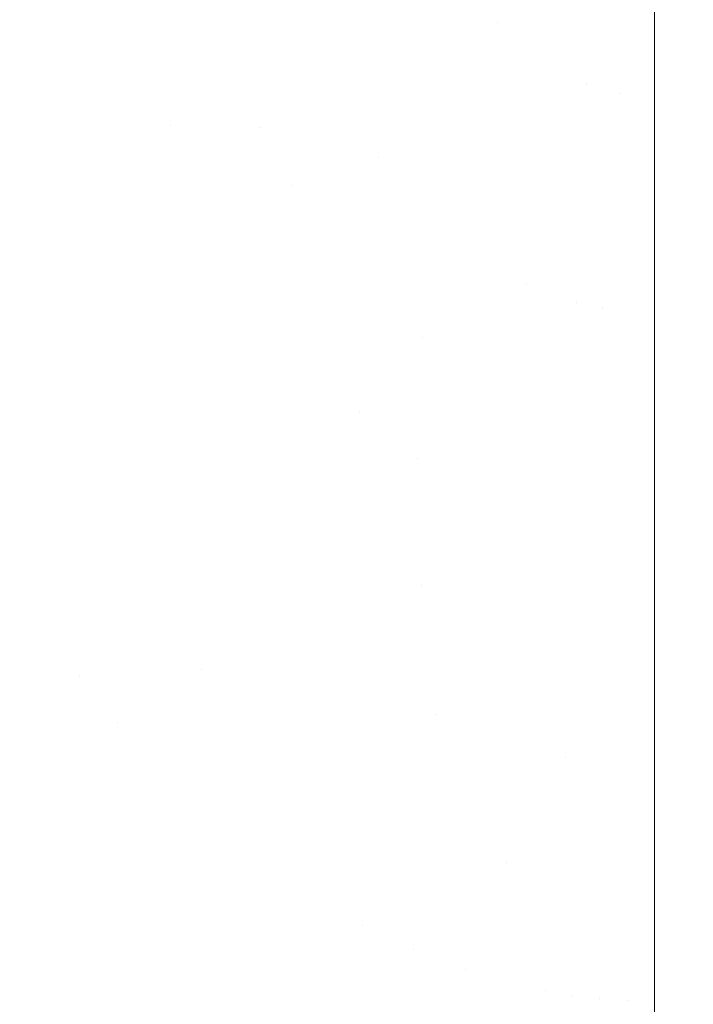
# Model space of a CAD drawing. Header units: centimetres. Extents: x -17.1 to 18.2, y 3.4 to 5.2.
# Tile 33 of 256: x -17.0302 to -17.0197, y 3.4797 to 3.495. Entities that reach past the tile are written whole.
import ezdxf

# ---------------------------------------------------------------- set-up
doc = ezdxf.new("R2010")
doc.units = ezdxf.units.CM
doc.header["$LTSCALE"] = 2.54
doc.layers.add('Lucido design-1', color=7, linetype='Continuous')

# ---------------------------------------------------------------- blocks, each defined once
blk = doc.blocks.new('Gruppo-4-1')
at = {"color": 7, "linetype": 'Continuous', "lineweight": 9}
for points, invisible_edges in [([(-17.021804, 3.495979, -1873.015399), (-17.021298, 3.497412, -1873.015464), (-17.02107, 3.497254, -1873.015464), (-17.021855, 3.494205, -1873.015306)], 15), ([(-17.021359, 3.493965, -1872.215722), (-17.020826, 3.497136, -1872.215564), (-17.021298, 3.497412, -1872.215564), (-17.021804, 3.495979, -1872.215629)], 15), ([(-17.020826, 3.497136, -1873.015464), (-17.021359, 3.493965, -1873.015306), (-17.021855, 3.494205, -1873.015306), (-17.02107, 3.497254, -1873.015464)], 15), ([(-17.020826, 3.497136, -1872.215564), (-17.021359, 3.493965, -1872.215722), (-17.020308, 3.49585, -1872.215609)], 11), ([(-17.020566, 3.497085, -1873.015451), (-17.02084, 3.493817, -1873.015306), (-17.021359, 3.493965, -1873.015306), (-17.020826, 3.497136, -1873.015464)], 15), ([(-17.020308, 3.49585, -1873.015419), (-17.02084, 3.493817, -1873.015306), (-17.020566, 3.497085, -1873.015451)], 11), ([(-17.027173, 3.495159, -1873.014847), (-17.028211, 3.494395, -1873.014629), (-17.028748, 3.496495, -1873.014629), (-17.02764, 3.496983, -1873.014847)], 15), ([(-17.02514, 3.496655, -1872.215844), (-17.02615, 3.495912, -1872.215997), (-17.025507, 3.494325, -1872.215997), (-17.024609, 3.495342, -1872.215844)], 15), ([(-17.024609, 3.495342, -1873.015184), (-17.025507, 3.494325, -1873.015031), (-17.02615, 3.495912, -1873.015031), (-17.02514, 3.496655, -1873.015184)], 15), ([(-17.021804, 3.495979, -1872.215629), (-17.022398, 3.496598, -1872.215629), (-17.023115, 3.495356, -1872.215722), (-17.022739, 3.494914, -1872.215722)], 15), ([(-17.022739, 3.494914, -1873.015306), (-17.023115, 3.495356, -1873.015306), (-17.022398, 3.496598, -1873.015399), (-17.021804, 3.495979, -1873.015399)], 15), ([(-17.029609, 3.494826, -1872.216652), (-17.028517, 3.495459, -1872.216399), (-17.028748, 3.496495, -1872.216399), (-17.029871, 3.496001, -1872.216652)], 15), ([(-17.029871, 3.496001, -1873.014377), (-17.028748, 3.496495, -1873.014629), (-17.028211, 3.494395, -1873.014629), (-17.029262, 3.493621, -1873.014377)], 15), ([(-17.023843, 3.494097, -1872.215844), (-17.023115, 3.495356, -1872.215722), (-17.023723, 3.496345, -1872.215722), (-17.024609, 3.495342, -1872.215844)], 15), ([(-17.024609, 3.495342, -1873.015184), (-17.023723, 3.496345, -1873.015306), (-17.023115, 3.495356, -1873.015306), (-17.023843, 3.494097, -1873.015184)], 15), ([(-17.029871, 3.496001, -1872.216652), (-17.031008, 3.4955, -1872.21694), (-17.030715, 3.494186, -1872.21694), (-17.029609, 3.494826, -1872.216652)], 15), ([(-17.030715, 3.494186, -1873.014088), (-17.031008, 3.4955, -1873.014088), (-17.029871, 3.496001, -1873.014377), (-17.029262, 3.493621, -1873.014377)], 15), ([(-17.022739, 3.494914, -1872.215722), (-17.022317, 3.494525, -1872.215722), (-17.021804, 3.495979, -1872.215629)], 11), ([(-17.021804, 3.495979, -1873.015399), (-17.022317, 3.494525, -1873.015306), (-17.022739, 3.494914, -1873.015306)], 11), ([(-17.021804, 3.495979, -1872.215629), (-17.022317, 3.494525, -1872.215722), (-17.021855, 3.494205, -1872.215722), (-17.021359, 3.493965, -1872.215722)], 15), ([(-17.021855, 3.494205, -1873.015306), (-17.022317, 3.494525, -1873.015306), (-17.021804, 3.495979, -1873.015399)], 11), ([(-17.026418, 3.493293, -1872.216181), (-17.025507, 3.494325, -1872.215997), (-17.02615, 3.495912, -1872.215997), (-17.027173, 3.495159, -1872.216181)], 15), ([(-17.027173, 3.495159, -1873.014847), (-17.02615, 3.495912, -1873.015031), (-17.025507, 3.494325, -1873.015031), (-17.026418, 3.493293, -1873.014847)], 15), ([(-17.020308, 3.49585, -1872.215609), (-17.021359, 3.493965, -1872.215722), (-17.02084, 3.493817, -1872.215722)], 11), ([(-17.02084, 3.493817, -1872.215722), (-17.020308, 3.493769, -1872.215746), (-17.020308, 3.49585, -1872.215609)], 9), ([(-17.02084, 3.493817, -1873.015306), (-17.020308, 3.49585, -1873.015419), (-17.020308, 3.491496, -1873.015134)], 9), ([(18.147234, 3.491496, -1872.215895), (18.147234, 3.49585, -1872.215609), (-17.020308, 3.49585, -1872.215609), (-17.020308, 3.493769, -1872.215746)], 10), ([(-17.020308, 3.491496, -1873.015134), (-17.020308, 3.49585, -1873.015419), (18.147234, 3.49585, -1873.015419), (18.147234, 3.493769, -1873.015282)], 10), ([(-17.029262, 3.493621, -1872.216652), (-17.028211, 3.494395, -1872.216399), (-17.028517, 3.495459, -1872.216399), (-17.029609, 3.494826, -1872.216652)], 15), ([(-17.028517, 3.495459, -1872.216399), (-17.028211, 3.494395, -1872.216399), (-17.027173, 3.495159, -1872.216181)], 11), ([(-17.024609, 3.495342, -1872.215844), (-17.025507, 3.494325, -1872.215997), (-17.024582, 3.492819, -1872.215997), (-17.023843, 3.494097, -1872.215844)], 15), ([(-17.023843, 3.494097, -1873.015184), (-17.024582, 3.492819, -1873.015031), (-17.025507, 3.494325, -1873.015031), (-17.024609, 3.495342, -1873.015184)], 15), ([(-17.023369, 3.49354, -1872.215844), (-17.022739, 3.494914, -1872.215722), (-17.023115, 3.495356, -1872.215722), (-17.023843, 3.494097, -1872.215844)], 15), ([(-17.023843, 3.494097, -1873.015184), (-17.023115, 3.495356, -1873.015306), (-17.022739, 3.494914, -1873.015306), (-17.023369, 3.49354, -1873.015184)], 15), ([(-17.026418, 3.493293, -1872.216181), (-17.027173, 3.495159, -1872.216181), (-17.028211, 3.494395, -1872.216399), (-17.027822, 3.493319, -1872.216399)], 15), ([(-17.027822, 3.493319, -1873.014629), (-17.028211, 3.494395, -1873.014629), (-17.027173, 3.495159, -1873.014847), (-17.026418, 3.493293, -1873.014847)], 15), ([(-17.022838, 3.49305, -1872.215844), (-17.022317, 3.494525, -1872.215722), (-17.022739, 3.494914, -1872.215722), (-17.023369, 3.49354, -1872.215844)], 15), ([(-17.023369, 3.49354, -1873.015184), (-17.022739, 3.494914, -1873.015306), (-17.022317, 3.494525, -1873.015306), (-17.022838, 3.49305, -1873.015184)], 15), ([(-17.029609, 3.494826, -1872.216652), (-17.030715, 3.494186, -1872.21694), (-17.030327, 3.492838, -1872.21694), (-17.029262, 3.493621, -1872.216652)], 15), ([(-17.022663, 3.491066, -1872.215997), (-17.021855, 3.494205, -1872.215722), (-17.022317, 3.494525, -1872.215722), (-17.022838, 3.49305, -1872.215844)], 15), ([(-17.022838, 3.49305, -1873.015184), (-17.022317, 3.494525, -1873.015306), (-17.021855, 3.494205, -1873.015306), (-17.022663, 3.491066, -1873.015031)], 15), ([(-17.028821, 3.492402, -1872.216652), (-17.027822, 3.493319, -1872.216399), (-17.028211, 3.494395, -1872.216399), (-17.029262, 3.493621, -1872.216652)], 15), ([(-17.029262, 3.493621, -1873.014377), (-17.028211, 3.494395, -1873.014629), (-17.027822, 3.493319, -1873.014629), (-17.028821, 3.492402, -1873.014377)], 15), ([(-17.024582, 3.492819, -1872.215997), (-17.025507, 3.494325, -1872.215997), (-17.026418, 3.493293, -1872.216181), (-17.025918, 3.492386, -1872.216181)], 15), ([(-17.025918, 3.492386, -1873.014847), (-17.026418, 3.493293, -1873.014847), (-17.025507, 3.494325, -1873.015031), (-17.024582, 3.492819, -1873.015031)], 15), ([(-17.029262, 3.493621, -1873.014377), (-17.030327, 3.492838, -1873.014088), (-17.030715, 3.494186, -1873.014088)], 11), ([(-17.021359, 3.493965, -1872.215722), (-17.021855, 3.494205, -1872.215722), (-17.022663, 3.491066, -1872.215997), (-17.022291, 3.490867, -1872.215997)], 15), ([(-17.022291, 3.490867, -1873.015031), (-17.022663, 3.491066, -1873.015031), (-17.021855, 3.494205, -1873.015306), (-17.021359, 3.493965, -1873.015306)], 15), ([(-17.023843, 3.494097, -1872.215844), (-17.024582, 3.492819, -1872.215997), (-17.024009, 3.492146, -1872.215997), (-17.023369, 3.49354, -1872.215844)], 15), ([(-17.023369, 3.49354, -1873.015184), (-17.024009, 3.492146, -1873.015031), (-17.024582, 3.492819, -1873.015031), (-17.023843, 3.494097, -1873.015184)], 15), ([(-17.022291, 3.490867, -1872.215997), (-17.021908, 3.490702, -1872.215997), (-17.021359, 3.493965, -1872.215722)], 11), ([(-17.021359, 3.493965, -1873.015306), (-17.021908, 3.490702, -1873.015031), (-17.022291, 3.490867, -1873.015031)], 11), ([(-17.02084, 3.493817, -1872.215722), (-17.021359, 3.493965, -1872.215722), (-17.021908, 3.490702, -1872.215997), (-17.021516, 3.490571, -1872.215997)], 15), ([(-17.021516, 3.490571, -1873.015031), (-17.021908, 3.490702, -1873.015031), (-17.021359, 3.493965, -1873.015306), (-17.02084, 3.493817, -1873.015306)], 15), ([(-17.021516, 3.490571, -1872.215997), (-17.021118, 3.490476, -1872.215997), (-17.02084, 3.493817, -1872.215722)], 11), ([(-17.02084, 3.493817, -1873.015306), (-17.021118, 3.490476, -1873.015031), (-17.021516, 3.490571, -1873.015031)], 11), ([(-17.02084, 3.493817, -1872.215722), (-17.021118, 3.490476, -1872.215997), (-17.020308, 3.491496, -1872.215895)], 11), ([(-17.020308, 3.491496, -1873.015134), (-17.021118, 3.490476, -1873.015031), (-17.02084, 3.493817, -1873.015306)], 11), ([(-17.020308, 3.491496, -1872.215895), (-17.020308, 3.493769, -1872.215746), (-17.02084, 3.493817, -1872.215722)], 10), ([(-17.020308, 3.493769, -1872.215746), (-17.020308, 3.491496, -1872.215895), (18.147234, 3.491496, -1872.215895)], 10), ([(18.147234, 3.493769, -1873.015282), (18.147234, 3.491496, -1873.015134), (-17.020308, 3.491496, -1873.015134)], 10), ([(-17.029262, 3.493621, -1872.216652), (-17.030327, 3.492838, -1872.21694), (-17.029833, 3.491473, -1872.21694), (-17.028821, 3.492402, -1872.216652)], 15), ([(-17.028821, 3.492402, -1873.014377), (-17.029833, 3.491473, -1873.014088), (-17.030327, 3.492838, -1873.014088), (-17.029262, 3.493621, -1873.014377)], 15), ([(-17.023369, 3.49354, -1872.215844), (-17.024009, 3.492146, -1872.215997), (-17.023367, 3.491554, -1872.215997), (-17.022838, 3.49305, -1872.215844)], 15), ([(-17.022838, 3.49305, -1873.015184), (-17.023367, 3.491554, -1873.015031), (-17.024009, 3.492146, -1873.015031), (-17.023369, 3.49354, -1873.015184)], 15), ([(-17.028277, 3.491188, -1872.216652), (-17.027342, 3.492247, -1872.216399), (-17.027822, 3.493319, -1872.216399), (-17.028821, 3.492402, -1872.216652)], 15), ([(-17.028821, 3.492402, -1873.014377), (-17.027822, 3.493319, -1873.014629), (-17.027342, 3.492247, -1873.014629), (-17.028277, 3.491188, -1873.014377)], 15), ([(-17.027822, 3.493319, -1872.216399), (-17.027342, 3.492247, -1872.216399), (-17.026418, 3.493293, -1872.216181)], 11), ([(-17.026418, 3.493293, -1873.014847), (-17.027342, 3.492247, -1873.014629), (-17.027822, 3.493319, -1873.014629)], 11), ([(-17.025918, 3.492386, -1872.216181), (-17.026418, 3.493293, -1872.216181), (-17.027342, 3.492247, -1872.216399), (-17.026765, 3.491203, -1872.216399)], 15), ([(-17.026765, 3.491203, -1873.014629), (-17.027342, 3.492247, -1873.014629), (-17.026418, 3.493293, -1873.014847), (-17.025918, 3.492386, -1873.014847)], 15), ([(-17.022838, 3.49305, -1872.215844), (-17.023367, 3.491554, -1872.215997), (-17.023022, 3.491296, -1872.215997), (-17.022663, 3.491066, -1872.215997)], 15), ([(-17.022663, 3.491066, -1873.015031), (-17.023022, 3.491296, -1873.015031), (-17.023367, 3.491554, -1873.015031), (-17.022838, 3.49305, -1873.015184)], 15), ([(-17.030858, 3.490533, -1872.217266), (-17.029833, 3.491473, -1872.21694), (-17.030327, 3.492838, -1872.21694), (-17.031404, 3.492044, -1872.217266)], 15), ([(-17.031404, 3.492044, -1873.013762), (-17.030327, 3.492838, -1873.014088), (-17.029833, 3.491473, -1873.014088), (-17.030858, 3.490533, -1873.013762)], 15), ([(-17.025918, 3.492386, -1872.216181), (-17.02533, 3.491524, -1872.216181), (-17.024582, 3.492819, -1872.215997)], 11), ([(-17.024582, 3.492819, -1873.015031), (-17.02533, 3.491524, -1873.014847), (-17.025918, 3.492386, -1873.014847)], 11), ([(-17.024657, 3.490732, -1872.216181), (-17.024009, 3.492146, -1872.215997), (-17.024582, 3.492819, -1872.215997), (-17.02533, 3.491524, -1872.216181)], 15), ([(-17.02533, 3.491524, -1873.014847), (-17.024582, 3.492819, -1873.015031), (-17.024009, 3.492146, -1873.015031), (-17.024657, 3.490732, -1873.014847)], 15), ([(-17.028821, 3.492402, -1872.216652), (-17.029833, 3.491473, -1872.21694), (-17.029225, 3.490115, -1872.21694), (-17.028277, 3.491188, -1872.216652)], 15), ([(-17.028277, 3.491188, -1873.014377), (-17.029225, 3.490115, -1873.014088), (-17.029833, 3.491473, -1873.014088), (-17.028821, 3.492402, -1873.014377)], 15), ([(-17.026765, 3.491203, -1872.216399), (-17.026089, 3.490211, -1872.216399), (-17.02533, 3.491524, -1872.216181), (-17.025918, 3.492386, -1872.216181)], 15), ([(-17.025918, 3.492386, -1873.014847), (-17.02533, 3.491524, -1873.014847), (-17.026089, 3.490211, -1873.014629), (-17.026765, 3.491203, -1873.014629)], 15), ([(-17.027624, 3.490005, -1872.216652), (-17.026765, 3.491203, -1872.216399), (-17.027342, 3.492247, -1872.216399), (-17.028277, 3.491188, -1872.216652)], 15), ([(-17.028277, 3.491188, -1873.014377), (-17.027342, 3.492247, -1873.014629), (-17.026765, 3.491203, -1873.014629), (-17.027624, 3.490005, -1873.014377)], 15), ([(-17.023903, 3.490037, -1872.216181), (-17.023367, 3.491554, -1872.215997), (-17.024009, 3.492146, -1872.215997), (-17.024657, 3.490732, -1872.216181)], 15), ([(-17.024657, 3.490732, -1873.014847), (-17.024009, 3.492146, -1873.015031), (-17.023367, 3.491554, -1873.015031), (-17.023903, 3.490037, -1873.014847)], 15), ([(-17.023979, 3.48815, -1872.216399), (-17.023022, 3.491296, -1872.215997), (-17.023367, 3.491554, -1872.215997), (-17.023903, 3.490037, -1872.216181)], 15), ([(-17.023903, 3.490037, -1873.014847), (-17.023367, 3.491554, -1873.015031), (-17.023022, 3.491296, -1873.015031), (-17.023979, 3.48815, -1873.014629)], 15), ([(-17.030184, 3.489029, -1872.217266), (-17.029225, 3.490115, -1872.21694), (-17.029833, 3.491473, -1872.21694), (-17.030858, 3.490533, -1872.217266)], 15), ([(-17.030858, 3.490533, -1873.013762), (-17.029833, 3.491473, -1873.014088), (-17.029225, 3.490115, -1873.014088), (-17.030184, 3.489029, -1873.013762)], 15), ([(-17.02533, 3.491524, -1872.216181), (-17.026089, 3.490211, -1872.216399), (-17.025314, 3.4893, -1872.216399), (-17.024657, 3.490732, -1872.216181)], 15), ([(-17.024657, 3.490732, -1873.014847), (-17.025314, 3.4893, -1873.014629), (-17.026089, 3.490211, -1873.014629), (-17.02533, 3.491524, -1873.014847)], 15), ([(-17.021118, 3.490476, -1872.215997), (-17.020308, 3.490402, -1872.216014), (-17.020308, 3.491496, -1872.215895)], 9), ([(-17.020308, 3.491496, -1873.015134), (-17.020308, 3.490402, -1873.015014), (-17.021118, 3.490476, -1873.015031)], 10), ([(18.147234, 3.490402, -1872.216014), (18.147234, 3.491496, -1872.215895), (-17.020308, 3.491496, -1872.215895), (-17.020308, 3.490402, -1872.216014)], 10), ([(-17.020308, 3.490402, -1873.015014), (-17.020308, 3.491496, -1873.015134), (18.147234, 3.491496, -1873.015134), (18.147234, 3.490402, -1873.015014)], 10), ([(-17.023979, 3.48815, -1872.216399), (-17.023493, 3.487839, -1872.216399), (-17.022663, 3.491066, -1872.215997), (-17.023022, 3.491296, -1872.215997)], 15), ([(-17.023022, 3.491296, -1873.015031), (-17.022663, 3.491066, -1873.015031), (-17.023493, 3.487839, -1873.014629), (-17.023979, 3.48815, -1873.014629)], 15), ([(-17.028277, 3.491188, -1872.216652), (-17.029225, 3.490115, -1872.21694), (-17.028494, 3.488791, -1872.21694), (-17.027624, 3.490005, -1872.216652)], 15), ([(-17.027624, 3.490005, -1873.014377), (-17.028494, 3.488791, -1873.014088), (-17.029225, 3.490115, -1873.014088), (-17.028277, 3.491188, -1873.014377)], 15), ([(-17.026858, 3.48888, -1872.216652), (-17.026089, 3.490211, -1872.216399), (-17.026765, 3.491203, -1872.216399), (-17.027624, 3.490005, -1872.216652)], 15), ([(-17.027624, 3.490005, -1873.014377), (-17.026765, 3.491203, -1873.014629), (-17.026089, 3.490211, -1873.014629), (-17.026858, 3.48888, -1873.014377)], 15), ([(-17.022291, 3.490867, -1872.215997), (-17.022663, 3.491066, -1872.215997), (-17.023493, 3.487839, -1872.216399), (-17.02299, 3.48757, -1872.216399)], 15), ([(-17.02299, 3.48757, -1873.014629), (-17.023493, 3.487839, -1873.014629), (-17.022663, 3.491066, -1873.015031), (-17.022291, 3.490867, -1873.015031)], 15), ([(-17.02299, 3.48757, -1872.216399), (-17.022473, 3.487346, -1872.216399), (-17.021908, 3.490702, -1872.215997), (-17.022291, 3.490867, -1872.215997)], 15), ([(-17.022291, 3.490867, -1873.015031), (-17.021908, 3.490702, -1873.015031), (-17.022473, 3.487346, -1873.014629), (-17.02299, 3.48757, -1873.014629)], 15), ([(-17.023903, 3.490037, -1872.216181), (-17.024657, 3.490732, -1872.216181), (-17.025314, 3.4893, -1872.216399), (-17.024891, 3.488884, -1872.216399)], 15), ([(-17.024891, 3.488884, -1873.014629), (-17.025314, 3.4893, -1873.014629), (-17.024657, 3.490732, -1873.014847), (-17.023903, 3.490037, -1873.014847)], 15), ([(-17.021516, 3.490571, -1872.215997), (-17.021908, 3.490702, -1872.215997), (-17.022473, 3.487346, -1872.216399), (-17.021943, 3.487169, -1872.216399)], 15), ([(-17.021943, 3.487169, -1873.014629), (-17.022473, 3.487346, -1873.014629), (-17.021908, 3.490702, -1873.015031), (-17.021516, 3.490571, -1873.015031)], 15), ([(-17.021943, 3.487169, -1872.216399), (-17.021403, 3.487041, -1872.216399), (-17.021118, 3.490476, -1872.215997), (-17.021516, 3.490571, -1872.215997)], 15), ([(-17.021516, 3.490571, -1873.015031), (-17.021118, 3.490476, -1873.015031), (-17.021403, 3.487041, -1873.014629), (-17.021943, 3.487169, -1873.014629)], 15), ([(-17.021118, 3.490476, -1872.215997), (-17.021403, 3.487041, -1872.216399), (-17.020308, 3.487159, -1872.21637)], 11), ([(-17.020308, 3.487159, -1873.014659), (-17.021403, 3.487041, -1873.014629), (-17.021118, 3.490476, -1873.015031)], 11), ([(-17.020308, 3.487159, -1872.21637), (-17.020308, 3.490402, -1872.216014), (-17.021118, 3.490476, -1872.215997)], 10), ([(-17.021118, 3.490476, -1873.015031), (-17.020308, 3.490402, -1873.015014), (-17.020308, 3.487159, -1873.014659)], 9), ([(-17.020308, 3.490402, -1872.216014), (-17.020308, 3.487159, -1872.21637), (18.147234, 3.487159, -1872.21637), (18.147234, 3.490402, -1872.216014)], 10), ([(18.147234, 3.490402, -1873.015014), (18.147234, 3.487159, -1873.014659), (-17.020308, 3.487159, -1873.014659), (-17.020308, 3.490402, -1873.015014)], 10), ([(-17.02598, 3.487848, -1872.216652), (-17.025314, 3.4893, -1872.216399), (-17.026089, 3.490211, -1872.216399), (-17.026858, 3.48888, -1872.216652)], 15), ([(-17.026858, 3.48888, -1873.014377), (-17.026089, 3.490211, -1873.014629), (-17.025314, 3.4893, -1873.014629), (-17.02598, 3.487848, -1873.014377)], 15), ([(-17.029374, 3.487562, -1872.217266), (-17.028494, 3.488791, -1872.21694), (-17.029225, 3.490115, -1872.21694), (-17.030184, 3.489029, -1872.217266)], 15), ([(-17.030184, 3.489029, -1873.013762), (-17.029225, 3.490115, -1873.014088), (-17.028494, 3.488791, -1873.014088), (-17.029374, 3.487562, -1873.013762)], 15), ([(-17.024891, 3.488884, -1872.216399), (-17.024446, 3.488499, -1872.216399), (-17.023903, 3.490037, -1872.216181)], 11), ([(-17.023903, 3.490037, -1873.014847), (-17.024446, 3.488499, -1873.014629), (-17.024891, 3.488884, -1873.014629)], 11), ([(-17.023903, 3.490037, -1872.216181), (-17.024446, 3.488499, -1872.216399), (-17.023979, 3.48815, -1872.216399)], 11), ([(-17.023979, 3.48815, -1873.014629), (-17.024446, 3.488499, -1873.014629), (-17.023903, 3.490037, -1873.014847)], 11), ([(-17.027624, 3.490005, -1872.216652), (-17.028494, 3.488791, -1872.21694), (-17.027637, 3.487533, -1872.21694), (-17.026858, 3.48888, -1872.216652)], 15), ([(-17.026858, 3.48888, -1873.014377), (-17.027637, 3.487533, -1873.014088), (-17.028494, 3.488791, -1873.014088), (-17.027624, 3.490005, -1873.014377)], 15), ([(-17.025501, 3.487377, -1872.216652), (-17.024891, 3.488884, -1872.216399), (-17.025314, 3.4893, -1872.216399), (-17.02598, 3.487848, -1872.216652)], 15), ([(-17.02598, 3.487848, -1873.014377), (-17.025314, 3.4893, -1873.014629), (-17.024891, 3.488884, -1873.014629), (-17.025501, 3.487377, -1873.014377)], 15), ([(-17.030184, 3.489029, -1872.217266), (-17.031154, 3.48793, -1872.217632), (-17.030265, 3.486319, -1872.217632), (-17.029374, 3.487562, -1872.217266)], 15), ([(-17.029374, 3.487562, -1873.013762), (-17.030265, 3.486319, -1873.013396), (-17.031154, 3.48793, -1873.013396), (-17.030184, 3.489029, -1873.013762)], 15), ([(-17.028425, 3.486169, -1872.217266), (-17.027637, 3.487533, -1872.21694), (-17.028494, 3.488791, -1872.21694), (-17.029374, 3.487562, -1872.217266)], 15), ([(-17.029374, 3.487562, -1873.013762), (-17.028494, 3.488791, -1873.014088), (-17.027637, 3.487533, -1873.014088), (-17.028425, 3.486169, -1873.013762)], 15), ([(-17.026858, 3.48888, -1872.216652), (-17.027637, 3.487533, -1872.21694), (-17.026655, 3.486378, -1872.21694), (-17.02598, 3.487848, -1872.216652)], 15), ([(-17.02598, 3.487848, -1873.014377), (-17.026655, 3.486378, -1873.014088), (-17.027637, 3.487533, -1873.014088), (-17.026858, 3.48888, -1873.014377)], 15), ([(-17.024996, 3.486941, -1872.216652), (-17.024446, 3.488499, -1872.216399), (-17.024891, 3.488884, -1872.216399), (-17.025501, 3.487377, -1872.216652)], 15), ([(-17.025501, 3.487377, -1873.014377), (-17.024891, 3.488884, -1873.014629), (-17.024446, 3.488499, -1873.014629), (-17.024996, 3.486941, -1873.014377)], 15), ([(-17.024467, 3.486546, -1872.216652), (-17.023979, 3.48815, -1872.216399), (-17.024446, 3.488499, -1872.216399), (-17.024996, 3.486941, -1872.216652)], 15), ([(-17.024996, 3.486941, -1873.014377), (-17.024446, 3.488499, -1873.014629), (-17.023979, 3.48815, -1873.014629), (-17.024467, 3.486546, -1873.014377)], 15), ([(-17.023917, 3.486194, -1872.216652), (-17.023493, 3.487839, -1872.216399), (-17.023979, 3.48815, -1872.216399), (-17.024467, 3.486546, -1872.216652)], 15), ([(-17.024467, 3.486546, -1873.014377), (-17.023979, 3.48815, -1873.014629), (-17.023493, 3.487839, -1873.014629), (-17.023917, 3.486194, -1873.014377)], 15), ([(-17.02598, 3.487848, -1872.216652), (-17.026655, 3.486378, -1872.21694), (-17.026118, 3.485851, -1872.21694), (-17.025501, 3.487377, -1872.216652)], 15), ([(-17.025501, 3.487377, -1873.014377), (-17.026118, 3.485851, -1873.014088), (-17.026655, 3.486378, -1873.014088), (-17.02598, 3.487848, -1873.014377)], 15), ([(-17.023708, 3.484186, -1872.21694), (-17.02299, 3.48757, -1872.216399), (-17.023493, 3.487839, -1872.216399), (-17.023917, 3.486194, -1872.216652)], 15), ([(-17.023917, 3.486194, -1873.014377), (-17.023493, 3.487839, -1873.014629), (-17.02299, 3.48757, -1873.014629), (-17.023708, 3.484186, -1873.014088)], 15), ([(-17.023708, 3.484186, -1872.21694), (-17.023052, 3.483902, -1872.21694), (-17.022473, 3.487346, -1872.216399), (-17.02299, 3.48757, -1872.216399)], 15), ([(-17.02299, 3.48757, -1873.014629), (-17.022473, 3.487346, -1873.014629), (-17.023052, 3.483902, -1873.014088), (-17.023708, 3.484186, -1873.014088)], 15), ([(-17.029374, 3.487562, -1872.217266), (-17.030265, 3.486319, -1872.217632), (-17.029223, 3.484789, -1872.217632), (-17.028425, 3.486169, -1872.217266)], 15), ([(-17.028425, 3.486169, -1873.013762), (-17.029223, 3.484789, -1873.013396), (-17.030265, 3.486319, -1873.013396), (-17.029374, 3.487562, -1873.013762)], 15), ([(-17.027337, 3.48489, -1872.217266), (-17.026655, 3.486378, -1872.21694), (-17.027637, 3.487533, -1872.21694), (-17.028425, 3.486169, -1872.217266)], 15), ([(-17.028425, 3.486169, -1873.013762), (-17.027637, 3.487533, -1873.014088), (-17.026655, 3.486378, -1873.014088), (-17.027337, 3.48489, -1873.013762)], 15), ([(-17.025501, 3.487377, -1872.216652), (-17.026118, 3.485851, -1872.21694), (-17.025553, 3.485364, -1872.21694), (-17.024996, 3.486941, -1872.216652)], 15), ([(-17.024996, 3.486941, -1873.014377), (-17.025553, 3.485364, -1873.014088), (-17.026118, 3.485851, -1873.014088), (-17.025501, 3.487377, -1873.014377)], 15), ([(-17.021943, 3.487169, -1872.216399), (-17.022473, 3.487346, -1872.216399), (-17.023052, 3.483902, -1872.21694), (-17.02238, 3.483677, -1872.21694)], 15), ([(-17.02238, 3.483677, -1873.014088), (-17.023052, 3.483902, -1873.014088), (-17.022473, 3.487346, -1873.014629), (-17.021943, 3.487169, -1873.014629)], 15), ([(-17.02238, 3.483677, -1872.21694), (-17.021696, 3.483515, -1872.21694), (-17.021403, 3.487041, -1872.216399), (-17.021943, 3.487169, -1872.216399)], 15), ([(-17.021943, 3.487169, -1873.014629), (-17.021403, 3.487041, -1873.014629), (-17.021696, 3.483515, -1873.014088), (-17.02238, 3.483677, -1873.014088)], 15), ([(-17.021403, 3.487041, -1872.216399), (-17.020857, 3.486964, -1872.216399), (-17.020308, 3.486938, -1872.216404), (-17.020308, 3.487159, -1872.21637)], 11), ([(-17.020308, 3.487159, -1873.014659), (-17.020308, 3.486938, -1873.014625), (-17.020857, 3.486964, -1873.014629), (-17.021403, 3.487041, -1873.014629)], 14), ([(18.147234, 3.483385, -1872.21695), (-17.020308, 3.487159, -1872.21637), (-17.020308, 3.486938, -1872.216404)], 9), ([(18.147234, 3.483385, -1872.21695), (18.147234, 3.486938, -1872.216404), (18.147234, 3.487159, -1872.21637), (-17.020308, 3.487159, -1872.21637)], 12), ([(-17.020308, 3.483385, -1873.014078), (18.147234, 3.487159, -1873.014659), (18.147234, 3.486938, -1873.014625)], 9), ([(-17.020308, 3.483385, -1873.014078), (-17.020308, 3.486938, -1873.014625), (-17.020308, 3.487159, -1873.014659), (18.147234, 3.487159, -1873.014659)], 12), ([(-17.020857, 3.486964, -1872.216399), (-17.021403, 3.487041, -1872.216399), (-17.021696, 3.483515, -1872.21694), (-17.021004, 3.483417, -1872.21694)], 15), ([(-17.021004, 3.483417, -1873.014088), (-17.021696, 3.483515, -1873.014088), (-17.021403, 3.487041, -1873.014629), (-17.020857, 3.486964, -1873.014629)], 15), ([(-17.021004, 3.483417, -1872.21694), (-17.020308, 3.482847, -1872.217033), (-17.020308, 3.486938, -1872.216404), (-17.020857, 3.486964, -1872.216399)], 13), ([(-17.020857, 3.486964, -1873.014629), (-17.020308, 3.486938, -1873.014625), (-17.020308, 3.483385, -1873.014078), (-17.021004, 3.483417, -1873.014088)], 13), ([(-17.024996, 3.486941, -1872.216652), (-17.025553, 3.485364, -1872.21694), (-17.024962, 3.484921, -1872.21694), (-17.024467, 3.486546, -1872.216652)], 15), ([(-17.024467, 3.486546, -1873.014377), (-17.024962, 3.484921, -1873.014088), (-17.025553, 3.485364, -1873.014088), (-17.024996, 3.486941, -1873.014377)], 15), ([(-17.020308, 3.486938, -1872.216404), (-17.020308, 3.482847, -1872.217033), (18.147234, 3.482847, -1872.217033), (18.147234, 3.483385, -1872.21695)], 10), ([(18.147234, 3.486938, -1873.014625), (18.147234, 3.482847, -1873.013995), (-17.020308, 3.482847, -1873.013995), (-17.020308, 3.483385, -1873.014078)], 10), ([(-17.024467, 3.486546, -1872.216652), (-17.024962, 3.484921, -1872.21694), (-17.024346, 3.484527, -1872.21694), (-17.023917, 3.486194, -1872.216652)], 15), ([(-17.023917, 3.486194, -1873.014377), (-17.024346, 3.484527, -1873.014088), (-17.024962, 3.484921, -1873.014088), (-17.024467, 3.486546, -1873.014377)], 15), ([(-17.026743, 3.484306, -1872.217266), (-17.026118, 3.485851, -1872.21694), (-17.026655, 3.486378, -1872.21694), (-17.027337, 3.48489, -1872.217266)], 15), ([(-17.027337, 3.48489, -1873.013762), (-17.026655, 3.486378, -1873.014088), (-17.026118, 3.485851, -1873.014088), (-17.026743, 3.484306, -1873.013762)], 15), ([(-17.029223, 3.484789, -1872.217632), (-17.030265, 3.486319, -1872.217632), (-17.031167, 3.485061, -1872.218038), (-17.030619, 3.484213, -1872.218038)], 15), ([(-17.030619, 3.484213, -1873.012991), (-17.031167, 3.485061, -1873.012991), (-17.030265, 3.486319, -1873.013396), (-17.029223, 3.484789, -1873.013396)], 15), ([(-17.027337, 3.48489, -1872.217266), (-17.028425, 3.486169, -1872.217266), (-17.029223, 3.484789, -1872.217632), (-17.028644, 3.484068, -1872.217632)], 15), ([(-17.028644, 3.484068, -1873.013396), (-17.029223, 3.484789, -1873.013396), (-17.028425, 3.486169, -1873.013762), (-17.027337, 3.48489, -1873.013762)], 15), ([(-17.023917, 3.486194, -1872.216652), (-17.024346, 3.484527, -1872.21694), (-17.023708, 3.484186, -1872.21694)], 11), ([(-17.023708, 3.484186, -1873.014088), (-17.024346, 3.484527, -1873.014088), (-17.023917, 3.486194, -1873.014377)], 11), ([(-17.026118, 3.483766, -1872.217266), (-17.025553, 3.485364, -1872.21694), (-17.026118, 3.485851, -1872.21694), (-17.026743, 3.484306, -1872.217266)], 15), ([(-17.026743, 3.484306, -1873.013762), (-17.026118, 3.485851, -1873.014088), (-17.025553, 3.485364, -1873.014088), (-17.026118, 3.483766, -1873.013762)], 15), ([(-17.025462, 3.483276, -1872.217266), (-17.024962, 3.484921, -1872.21694), (-17.025553, 3.485364, -1872.21694), (-17.026118, 3.483766, -1872.217266)], 15), ([(-17.026118, 3.483766, -1873.013762), (-17.025553, 3.485364, -1873.014088), (-17.024962, 3.484921, -1873.014088), (-17.025462, 3.483276, -1873.013762)], 15), ([(-17.028644, 3.484068, -1872.217632), (-17.028028, 3.483384, -1872.217632), (-17.027337, 3.48489, -1872.217266)], 11), ([(-17.027337, 3.48489, -1873.013762), (-17.028028, 3.483384, -1873.013396), (-17.028644, 3.484068, -1873.013396)], 11), ([(-17.027337, 3.48489, -1872.217266), (-17.028028, 3.483384, -1872.217632), (-17.027376, 3.482743, -1872.217632), (-17.026743, 3.484306, -1872.217266)], 15), ([(-17.026743, 3.484306, -1873.013762), (-17.027376, 3.482743, -1873.013396), (-17.028028, 3.483384, -1873.013396), (-17.027337, 3.48489, -1873.013762)], 15), ([(-17.02478, 3.482839, -1872.217266), (-17.024346, 3.484527, -1872.21694), (-17.024962, 3.484921, -1872.21694), (-17.025462, 3.483276, -1872.217266)], 15), ([(-17.025462, 3.483276, -1873.013762), (-17.024962, 3.484921, -1873.014088), (-17.024346, 3.484527, -1873.014088), (-17.02478, 3.482839, -1873.013762)], 15), ([(-17.030619, 3.484213, -1872.218038), (-17.03003, 3.483393, -1872.218038), (-17.029223, 3.484789, -1872.217632)], 11), ([(-17.029223, 3.484789, -1873.013396), (-17.03003, 3.483393, -1873.012991), (-17.030619, 3.484213, -1873.012991)], 11), ([(-17.028644, 3.484068, -1872.217632), (-17.029223, 3.484789, -1872.217632), (-17.03003, 3.483393, -1872.218038), (-17.029399, 3.482607, -1872.218038)], 15), ([(-17.029399, 3.482607, -1873.012991), (-17.03003, 3.483393, -1873.012991), (-17.029223, 3.484789, -1873.013396), (-17.028644, 3.484068, -1873.013396)], 15), ([(-17.024074, 3.482462, -1872.217266), (-17.023708, 3.484186, -1872.21694), (-17.024346, 3.484527, -1872.21694), (-17.02478, 3.482839, -1872.217266)], 15), ([(-17.02478, 3.482839, -1873.013762), (-17.024346, 3.484527, -1873.014088), (-17.023708, 3.484186, -1873.014088), (-17.024074, 3.482462, -1873.013762)], 15), ([(-17.031484, 3.482871, -1872.218486), (-17.030846, 3.481982, -1872.218486), (-17.03003, 3.483393, -1872.218038), (-17.030619, 3.484213, -1872.218038)], 15), ([(-17.030619, 3.484213, -1873.012991), (-17.03003, 3.483393, -1873.012991), (-17.030846, 3.481982, -1873.012543), (-17.031484, 3.482871, -1873.012543)], 15), ([(-17.026743, 3.484306, -1872.217266), (-17.027376, 3.482743, -1872.217632), (-17.026688, 3.48215, -1872.217632), (-17.026118, 3.483766, -1872.217266)], 15), ([(-17.026118, 3.483766, -1873.013762), (-17.026688, 3.48215, -1873.013396), (-17.027376, 3.482743, -1873.013396), (-17.026743, 3.484306, -1873.013762)], 15), ([(-17.029399, 3.482607, -1872.218038), (-17.028727, 3.481861, -1872.218038), (-17.028028, 3.483384, -1872.217632), (-17.028644, 3.484068, -1872.217632)], 15), ([(-17.028644, 3.484068, -1873.013396), (-17.028028, 3.483384, -1873.013396), (-17.028727, 3.481861, -1873.012991), (-17.029399, 3.482607, -1873.012991)], 15), ([(-17.023347, 3.482147, -1872.217266), (-17.023052, 3.483902, -1872.21694), (-17.023708, 3.484186, -1872.21694), (-17.024074, 3.482462, -1872.217266)], 15), ([(-17.024074, 3.482462, -1873.013762), (-17.023708, 3.484186, -1873.014088), (-17.023052, 3.483902, -1873.014088), (-17.023347, 3.482147, -1873.013762)], 15), ([(-17.026118, 3.483766, -1872.217266), (-17.026688, 3.48215, -1872.217632), (-17.025969, 3.481611, -1872.217632), (-17.025462, 3.483276, -1872.217266)], 15), ([(-17.025462, 3.483276, -1873.013762), (-17.025969, 3.481611, -1873.013396), (-17.026688, 3.48215, -1873.013396), (-17.026118, 3.483766, -1873.013762)], 15), ([(-17.022603, 3.481898, -1872.217266), (-17.02238, 3.483677, -1872.21694), (-17.023052, 3.483902, -1872.21694), (-17.023347, 3.482147, -1872.217266)], 15), ([(-17.023347, 3.482147, -1873.013762), (-17.023052, 3.483902, -1873.014088), (-17.02238, 3.483677, -1873.014088), (-17.022603, 3.481898, -1873.013762)], 15), ([(-17.021696, 3.483515, -1872.21694), (-17.02238, 3.483677, -1872.21694), (-17.022603, 3.481898, -1872.217266)], 11), ([(-17.022603, 3.481898, -1873.013762), (-17.02238, 3.483677, -1873.014088), (-17.021696, 3.483515, -1873.014088)], 11), ([(-17.022603, 3.481898, -1872.217266), (-17.021997, 3.479901, -1872.217632), (-17.021696, 3.483515, -1872.21694)], 11), ([(-17.021696, 3.483515, -1873.014088), (-17.021997, 3.479901, -1873.013396), (-17.022603, 3.481898, -1873.013762)], 11), ([(-17.021004, 3.483417, -1872.21694), (-17.021696, 3.483515, -1872.21694), (-17.021997, 3.479901, -1872.217632), (-17.021155, 3.479781, -1872.217632)], 15), ([(-17.021577, 3.479831, -1873.013396), (-17.021997, 3.479901, -1873.013396), (-17.021696, 3.483515, -1873.014088), (-17.021004, 3.483417, -1873.014088)], 15), ([(-17.029399, 3.482607, -1872.218038), (-17.03003, 3.483393, -1872.218038), (-17.030846, 3.481982, -1872.218486), (-17.030161, 3.48113, -1872.218486)], 15), ([(-17.030161, 3.48113, -1873.012543), (-17.030846, 3.481982, -1873.012543), (-17.03003, 3.483393, -1873.012991), (-17.029399, 3.482607, -1873.012991)], 15), ([(-17.027376, 3.482743, -1872.217632), (-17.028028, 3.483384, -1872.217632), (-17.028727, 3.481861, -1872.218038), (-17.028015, 3.481161, -1872.218038)], 15), ([(-17.028727, 3.481861, -1873.012991), (-17.028028, 3.483384, -1873.013396), (-17.027376, 3.482743, -1873.013396), (-17.028015, 3.481161, -1873.012991)], 15), ([(-17.021004, 3.483417, -1873.014088), (-17.021155, 3.479781, -1873.013396), (-17.021577, 3.479831, -1873.013396)], 11), ([(-17.020308, 3.482847, -1872.217033), (-17.021004, 3.483417, -1872.21694), (-17.021155, 3.479781, -1872.217632)], 11), ([(-17.020732, 3.479751, -1873.013396), (-17.021155, 3.479781, -1873.013396), (-17.021004, 3.483417, -1873.014088), (-17.020308, 3.482847, -1873.013995)], 15), ([(-17.021004, 3.483417, -1873.014088), (-17.020308, 3.483385, -1873.014078), (-17.020308, 3.482847, -1873.013995)], 9), ([(-17.025462, 3.483276, -1872.217266), (-17.025969, 3.481611, -1872.217632), (-17.02522, 3.481132, -1872.217632), (-17.02478, 3.482839, -1872.217266)], 15), ([(-17.02478, 3.482839, -1873.013762), (-17.02522, 3.481132, -1873.013396), (-17.025969, 3.481611, -1873.013396), (-17.025462, 3.483276, -1873.013762)], 15), ([(-17.02478, 3.482839, -1872.217266), (-17.02522, 3.481132, -1872.217632), (-17.024444, 3.480717, -1872.217632), (-17.024074, 3.482462, -1872.217266)], 15), ([(-17.024835, 3.480916, -1873.013396), (-17.02522, 3.481132, -1873.013396), (-17.02478, 3.482839, -1873.013762), (-17.024074, 3.482462, -1873.013762)], 15), ([(-17.021155, 3.479781, -1872.217632), (-17.020308, 3.478568, -1872.217884), (-17.020308, 3.482847, -1872.217033)], 9), ([(-17.020308, 3.482847, -1873.013995), (-17.020308, 3.479745, -1873.013378), (-17.020732, 3.479751, -1873.013396)], 10), ([(-17.020308, 3.482847, -1872.217033), (-17.020308, 3.478568, -1872.217884), (18.147234, 3.478568, -1872.217884), (18.147234, 3.479745, -1872.21765)], 10), ([(18.147234, 3.479745, -1872.21765), (18.147234, 3.482847, -1872.217033), (-17.020308, 3.482847, -1872.217033)], 10), ([(18.147234, 3.482847, -1873.013995), (18.147234, 3.478568, -1873.013144), (-17.020308, 3.478568, -1873.013144), (-17.020308, 3.479745, -1873.013378)], 10), ([(-17.020308, 3.479745, -1873.013378), (-17.020308, 3.482847, -1873.013995), (18.147234, 3.482847, -1873.013995)], 10), ([(-17.028015, 3.481161, -1872.218038), (-17.027266, 3.480515, -1872.218038), (-17.026688, 3.48215, -1872.217632), (-17.027376, 3.482743, -1872.217632)], 15), ([(-17.028015, 3.481161, -1873.012991), (-17.027376, 3.482743, -1873.013396), (-17.026688, 3.48215, -1873.013396), (-17.027266, 3.480515, -1873.012991)], 15), ([(-17.030161, 3.48113, -1872.218486), (-17.029433, 3.480321, -1872.218486), (-17.028727, 3.481861, -1872.218038), (-17.029399, 3.482607, -1872.218038)], 15), ([(-17.029399, 3.482607, -1873.012991), (-17.028727, 3.481861, -1873.012991), (-17.029433, 3.480321, -1873.012543), (-17.030161, 3.48113, -1873.012543)], 15), ([(-17.024074, 3.482462, -1873.013762), (-17.024444, 3.480717, -1873.013396), (-17.024835, 3.480916, -1873.013396)], 11), ([(-17.024074, 3.482462, -1872.217266), (-17.024444, 3.480717, -1872.217632), (-17.023646, 3.480371, -1872.217632), (-17.023347, 3.482147, -1872.217266)], 15), ([(-17.024048, 3.480535, -1873.013396), (-17.024444, 3.480717, -1873.013396), (-17.024074, 3.482462, -1873.013762), (-17.023347, 3.482147, -1873.013762)], 15), ([(-17.026481, 3.479927, -1872.218038), (-17.025969, 3.481611, -1872.217632), (-17.026688, 3.48215, -1872.217632), (-17.027266, 3.480515, -1872.218038)], 15), ([(-17.027266, 3.480515, -1873.012991), (-17.026688, 3.48215, -1873.013396), (-17.025969, 3.481611, -1873.013396), (-17.026481, 3.479927, -1873.012991)], 15), ([(-17.023347, 3.482147, -1873.013762), (-17.023646, 3.480371, -1873.013396), (-17.024048, 3.480535, -1873.013396)], 11), ([(-17.023347, 3.482147, -1872.217266), (-17.023646, 3.480371, -1872.217632), (-17.022828, 3.480098, -1872.217632), (-17.022603, 3.481898, -1872.217266)], 15), ([(-17.023239, 3.480225, -1873.013396), (-17.023646, 3.480371, -1873.013396), (-17.023347, 3.482147, -1873.013762), (-17.022603, 3.481898, -1873.013762)], 15), ([(-17.028015, 3.481161, -1872.218038), (-17.028727, 3.481861, -1872.218038), (-17.029433, 3.480321, -1872.218486), (-17.028662, 3.479563, -1872.218486)], 15), ([(-17.028015, 3.481161, -1873.012991), (-17.028662, 3.479563, -1873.012543), (-17.029433, 3.480321, -1873.012543), (-17.028727, 3.481861, -1873.012991)], 15), ([(-17.022603, 3.481898, -1873.013762), (-17.022828, 3.480098, -1873.013396), (-17.023239, 3.480225, -1873.013396)], 11), ([(-17.022603, 3.481898, -1872.217266), (-17.022828, 3.480098, -1872.217632), (-17.021997, 3.479901, -1872.217632)], 11), ([(-17.021997, 3.479901, -1873.013396), (-17.022414, 3.47999, -1873.013396), (-17.022828, 3.480098, -1873.013396), (-17.022603, 3.481898, -1873.013762)], 15), ([(-17.025664, 3.479405, -1872.218038), (-17.02522, 3.481132, -1872.217632), (-17.025969, 3.481611, -1872.217632), (-17.026481, 3.479927, -1872.218038)], 15), ([(-17.026481, 3.479927, -1873.012991), (-17.025969, 3.481611, -1873.013396), (-17.02522, 3.481132, -1873.013396), (-17.025664, 3.479405, -1873.012991)], 15), ([(-17.028662, 3.479563, -1872.218486), (-17.02785, 3.478862, -1872.218486), (-17.027266, 3.480515, -1872.218038), (-17.028015, 3.481161, -1872.218038)], 15), ([(-17.027266, 3.480515, -1873.012991), (-17.02785, 3.478862, -1873.012543), (-17.028662, 3.479563, -1873.012543), (-17.028015, 3.481161, -1873.012991)], 15), ([(-17.030932, 3.479637, -1872.218977), (-17.030147, 3.478765, -1872.218977), (-17.029433, 3.480321, -1872.218486), (-17.030161, 3.48113, -1872.218486)], 15), ([(-17.030161, 3.48113, -1873.012543), (-17.029433, 3.480321, -1873.012543), (-17.030147, 3.478765, -1873.012051), (-17.030932, 3.479637, -1873.012051)], 15), ([(-17.024819, 3.478953, -1872.218038), (-17.024444, 3.480717, -1872.217632), (-17.02522, 3.481132, -1872.217632), (-17.025664, 3.479405, -1872.218038)], 15), ([(-17.025664, 3.479405, -1873.012991), (-17.02522, 3.481132, -1873.013396), (-17.024835, 3.480916, -1873.013396), (-17.025245, 3.47917, -1873.012991)], 15), ([(-17.025245, 3.47917, -1873.012991), (-17.024835, 3.480916, -1873.013396), (-17.024444, 3.480717, -1873.013396), (-17.024819, 3.478953, -1873.012991)], 15), ([(-17.023948, 3.478575, -1872.218038), (-17.023646, 3.480371, -1872.217632), (-17.024444, 3.480717, -1872.217632), (-17.024819, 3.478953, -1872.218038)], 15), ([(-17.024819, 3.478953, -1873.012991), (-17.024444, 3.480717, -1873.013396), (-17.024048, 3.480535, -1873.013396)], 11), ([(-17.027266, 3.480515, -1872.218038), (-17.02785, 3.478862, -1872.218486), (-17.026999, 3.478225, -1872.218486), (-17.026481, 3.479927, -1872.218038)], 15), ([(-17.026481, 3.479927, -1873.012991), (-17.026999, 3.478225, -1873.012543), (-17.02785, 3.478862, -1873.012543), (-17.027266, 3.480515, -1873.012991)], 15), ([(-17.024048, 3.480535, -1873.013396), (-17.024728, 3.476954, -1873.012543), (-17.024819, 3.478953, -1873.012991)], 11), ([(-17.024048, 3.480535, -1873.013396), (-17.023646, 3.480371, -1873.013396), (-17.024253, 3.47676, -1873.012543), (-17.024728, 3.476954, -1873.012543)], 15), ([(-17.029315, 3.477948, -1872.218977), (-17.028662, 3.479563, -1872.218486), (-17.029433, 3.480321, -1872.218486), (-17.030147, 3.478765, -1872.218977)], 15), ([(-17.030147, 3.478765, -1873.012051), (-17.029433, 3.480321, -1873.012543), (-17.028662, 3.479563, -1873.012543), (-17.029315, 3.477948, -1873.012051)], 15), ([(-17.023773, 3.476588, -1873.012543), (-17.024253, 3.47676, -1873.012543), (-17.023646, 3.480371, -1873.013396), (-17.023239, 3.480225, -1873.013396)], 15), ([(-17.023056, 3.478278, -1872.218038), (-17.022828, 3.480098, -1872.217632), (-17.023646, 3.480371, -1872.217632), (-17.023948, 3.478575, -1872.218038)], 15), ([(-17.023239, 3.480225, -1873.013396), (-17.022828, 3.480098, -1873.013396), (-17.023287, 3.476437, -1873.012543), (-17.023773, 3.476588, -1873.012543)], 15), ([(-17.022797, 3.476309, -1873.012543), (-17.023287, 3.476437, -1873.012543), (-17.022828, 3.480098, -1873.013396), (-17.022414, 3.47999, -1873.013396)], 15), ([(-17.022149, 3.478062, -1872.218038), (-17.021997, 3.479901, -1872.217632), (-17.022828, 3.480098, -1872.217632), (-17.023056, 3.478278, -1872.218038)], 15), ([(-17.022414, 3.47999, -1873.013396), (-17.021997, 3.479901, -1873.013396), (-17.022304, 3.476204, -1873.012543), (-17.022797, 3.476309, -1873.012543)], 15), ([(-17.026481, 3.479927, -1872.218038), (-17.026999, 3.478225, -1872.218486), (-17.026114, 3.477659, -1872.218486), (-17.025664, 3.479405, -1872.218038)], 15), ([(-17.026561, 3.477933, -1873.012543), (-17.026999, 3.478225, -1873.012543), (-17.026481, 3.479927, -1873.012991), (-17.025664, 3.479405, -1873.012991)], 15), ([(-17.021808, 3.476122, -1873.012543), (-17.022304, 3.476204, -1873.012543), (-17.021997, 3.479901, -1873.013396), (-17.021577, 3.479831, -1873.013396)], 15), ([(-17.021232, 3.477932, -1872.218038), (-17.021155, 3.479781, -1872.217632), (-17.021997, 3.479901, -1872.217632), (-17.022149, 3.478062, -1872.218038)], 15), ([(-17.021577, 3.479831, -1873.013396), (-17.021155, 3.479781, -1873.013396), (-17.021309, 3.476063, -1873.012543), (-17.021808, 3.476122, -1873.012543)], 15), ([(-17.020809, 3.476027, -1873.012543), (-17.021309, 3.476063, -1873.012543), (-17.021155, 3.479781, -1873.013396), (-17.020732, 3.479751, -1873.013396)], 15), ([(-17.020308, 3.478568, -1872.217884), (-17.021155, 3.479781, -1872.217632), (-17.021232, 3.477932, -1872.218038)], 11), ([(-17.020809, 3.476027, -1873.012543), (-17.020732, 3.479751, -1873.013396), (-17.020308, 3.478568, -1873.013144)], 11), ([(-17.020732, 3.479751, -1873.013396), (-17.020308, 3.479745, -1873.013378), (-17.020308, 3.478568, -1873.013144)], 9)]:
    blk.add_3dface(points, dxfattribs=dict(at, invisible_edges=invisible_edges))
blk = doc.blocks.new('Gruppo-5-1')
at = {"color": 7}
blk.add_blockref('Gruppo-4-1', (0, 0), dxfattribs=at)

msp = doc.modelspace()

# ---------------------------------------------------------------- block references
at = {"layer": 'Lucido design-1', "color": 7}
msp.add_blockref('Gruppo-5-1', (0, 0), dxfattribs=at)

doc.saveas('drawing.dxf')
